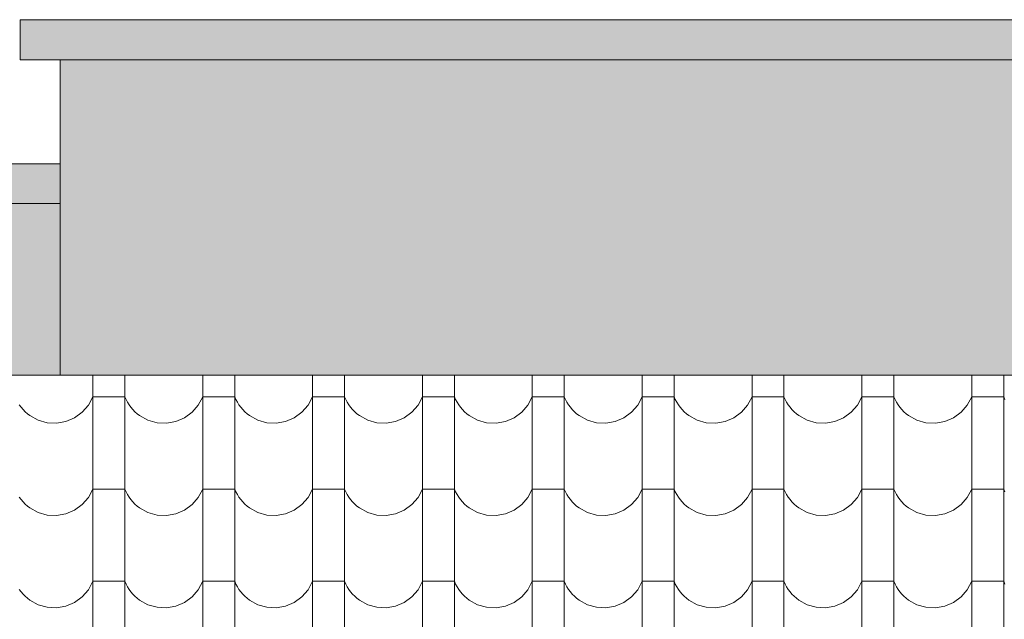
# Model space of a CAD drawing. Extents: x -547885 to -186295, y -25370 to 156194.
# Tile 247 of 256: x -360824 to -359345, y -17423 to -16524. Entities that reach past the tile are written whole.
import ezdxf

# ---------------------------------------------------------------- set-up
doc = ezdxf.new("R2010")
doc.units = 0
doc.header["$MEASUREMENT"] = 0
doc.linetypes.add('Dashed', pattern=[564.444447, 282.222223, -282.222223])
for name, color, linetype, lineweight, true_color in [('arch wypelnienia_Nr_Pióra__102', 7, 'Continuous', 9, 0xb4b4b4), ('arch wypelnienia_Nr_Pióra__119', 7, 'Continuous', 13, 0xd9d1d0), ('arch wypelnienia_Nr_Pióra__2', 7, 'Continuous', 13, 0x7f7f7f)]:
    doc.layers.add(name, color=color, linetype=linetype, lineweight=lineweight, true_color=true_color)
for name, color, linetype, lineweight in [('INWENT DACH_Nr_Pióra__21', 7, 'Continuous', 9), ('INWENT KONST. DREWNIANA_Nr_Pióra__21', 7, 'Continuous', 9), ('INWENT.ŚCIANY_Nr_Pióra__5', 7, 'Continuous', 13)]:
    doc.layers.add(name, color=color, linetype=linetype, lineweight=lineweight)

# ---------------------------------------------------------------- blocks, each defined once
blk = doc.blocks.new('*X1053')
at = {"layer": 'arch wypelnienia_Nr_Pióra__102', "linetype": 'Continuous'}
for p, q in [((-360714, -17056.9), (-360714, -17174)), ((-360666, -17056.9), (-360666, -17174)), ((-360549, -17056.9), (-360549, -17174)), ((-360501, -17056.9), (-360501, -17174)), ((-360384, -17056.9), (-360384, -17174)), ((-360336, -17056.9), (-360336, -17174)), ((-360219, -17056.9), (-360219, -17174)), ((-360171, -17056.9), (-360171, -17174)), ((-360054, -17056.9), (-360054, -17174)), ((-360006, -17056.9), (-360006, -17174)), ((-359889, -17056.9), (-359889, -17174)), ((-359841, -17056.9), (-359841, -17174)), ((-359724, -17056.9), (-359724, -17174)), ((-359676, -17056.9), (-359676, -17174)), ((-359559, -17056.9), (-359559, -17174)), ((-359511, -17056.9), (-359511, -17174)), ((-359394, -17056.9), (-359394, -17174)), ((-359346, -17056.9), (-359346, -17174)), ((-360720.7, -17102.1), (-360714, -17089.5)), ((-360690, -17089.5), (-360714, -17089.5)), ((-360666, -17089.5), (-360690, -17089.5)), ((-360666, -17089.5), (-360664.2, -17093.7)), ((-360664.2, -17093.7), (-360662, -17097.7)), ((-360555.7, -17102.1), (-360549, -17089.5)), ((-360525, -17089.5), (-360549, -17089.5)), ((-360501, -17089.5), (-360525, -17089.5)), ((-360501, -17089.5), (-360499.2, -17093.7)), ((-360499.2, -17093.7), (-360497, -17097.7)), ((-360390.7, -17102.1), (-360384, -17089.5)), ((-360360, -17089.5), (-360384, -17089.5)), ((-360336, -17089.5), (-360360, -17089.5)), ((-360336, -17089.5), (-360334.2, -17093.7)), ((-360334.2, -17093.7), (-360332, -17097.7)), ((-360225.7, -17102.1), (-360219, -17089.5)), ((-360195, -17089.5), (-360219, -17089.5)), ((-360171, -17089.5), (-360195, -17089.5)), ((-360171, -17089.5), (-360169.2, -17093.7)), ((-360169.2, -17093.7), (-360167, -17097.7)), ((-360060.7, -17102.1), (-360054, -17089.5)), ((-360030, -17089.5), (-360054, -17089.5)), ((-360006, -17089.5), (-360030, -17089.5)), ((-360006, -17089.5), (-360004.2, -17093.7)), ((-360004.2, -17093.7), (-360002, -17097.7)), ((-359895.7, -17102.1), (-359889, -17089.5)), ((-359865, -17089.5), (-359889, -17089.5)), ((-359841, -17089.5), (-359865, -17089.5)), ((-359841, -17089.5), (-359839.2, -17093.7)), ((-359839.2, -17093.7), (-359837, -17097.7)), ((-359730.7, -17102.1), (-359724, -17089.5)), ((-359700, -17089.5), (-359724, -17089.5)), ((-359676, -17089.5), (-359700, -17089.5)), ((-359676, -17089.5), (-359674.2, -17093.7)), ((-359674.2, -17093.7), (-359672, -17097.7)), ((-359565.7, -17102.1), (-359559, -17089.5)), ((-359535, -17089.5), (-359559, -17089.5)), ((-359511, -17089.5), (-359535, -17089.5)), ((-359511, -17089.5), (-359509.2, -17093.7)), ((-359509.2, -17093.7), (-359507, -17097.7)), ((-359400.7, -17102.1), (-359394, -17089.5)), ((-359370, -17089.5), (-359394, -17089.5)), ((-359346, -17089.5), (-359370, -17089.5)), ((-359346, -17089.5), (-359344.2, -17093.7)), ((-360824.6, -17101.6), (-360821.9, -17105.3)), ((-360821.9, -17105.3), (-360819, -17108.8)), ((-360819, -17108.8), (-360815.8, -17112)), ((-360730, -17112.8), (-360720.7, -17102.1)), ((-360662, -17097.7), (-360659.6, -17101.6)), ((-360659.6, -17101.6), (-360656.9, -17105.3)), ((-360656.9, -17105.3), (-360654, -17108.8)), ((-360654, -17108.8), (-360650.8, -17112)), ((-360565, -17112.8), (-360555.7, -17102.1)), ((-360497, -17097.7), (-360494.6, -17101.6)), ((-360494.6, -17101.6), (-360491.9, -17105.3)), ((-360491.9, -17105.3), (-360489, -17108.8)), ((-360489, -17108.8), (-360485.8, -17112)), ((-360400, -17112.8), (-360390.7, -17102.1)), ((-360332, -17097.7), (-360329.6, -17101.6)), ((-360329.6, -17101.6), (-360326.9, -17105.3)), ((-360326.9, -17105.3), (-360324, -17108.8)), ((-360324, -17108.8), (-360320.8, -17112)), ((-360235, -17112.8), (-360225.7, -17102.1)), ((-360167, -17097.7), (-360164.6, -17101.6)), ((-360164.6, -17101.6), (-360161.9, -17105.3)), ((-360161.9, -17105.3), (-360159, -17108.8)), ((-360159, -17108.8), (-360155.8, -17112)), ((-360070, -17112.8), (-360060.7, -17102.1)), ((-360002, -17097.7), (-359999.6, -17101.6)), ((-359999.6, -17101.6), (-359996.9, -17105.3)), ((-359996.9, -17105.3), (-359994, -17108.8)), ((-359994, -17108.8), (-359990.8, -17112)), ((-359905, -17112.8), (-359895.7, -17102.1)), ((-359837, -17097.7), (-359834.6, -17101.6)), ((-359834.6, -17101.6), (-359831.9, -17105.3)), ((-359831.9, -17105.3), (-359829, -17108.8)), ((-359829, -17108.8), (-359825.8, -17112)), ((-359740, -17112.8), (-359730.7, -17102.1)), ((-359672, -17097.7), (-359669.6, -17101.6)), ((-359669.6, -17101.6), (-359666.9, -17105.3)), ((-359666.9, -17105.3), (-359664, -17108.8)), ((-359664, -17108.8), (-359660.8, -17112)), ((-359575, -17112.8), (-359565.7, -17102.1)), ((-359507, -17097.7), (-359504.6, -17101.6)), ((-359504.6, -17101.6), (-359501.9, -17105.3)), ((-359501.9, -17105.3), (-359499, -17108.8)), ((-359499, -17108.8), (-359495.8, -17112)), ((-359410, -17112.8), (-359400.7, -17102.1)), ((-360815.8, -17112), (-360812.4, -17115)), ((-360812.4, -17115), (-360808.8, -17117.8)), ((-360808.8, -17117.8), (-360796.3, -17124.6)), ((-360796.3, -17124.6), (-360782.7, -17128.5)), ((-360754.5, -17126.7), (-360741.5, -17121.1)), ((-360741.5, -17121.1), (-360730, -17112.8)), ((-360650.8, -17112), (-360647.4, -17115)), ((-360647.4, -17115), (-360643.8, -17117.8)), ((-360643.8, -17117.8), (-360631.3, -17124.6)), ((-360631.3, -17124.6), (-360617.7, -17128.5)), ((-360589.5, -17126.7), (-360576.5, -17121.1)), ((-360576.5, -17121.1), (-360565, -17112.8)), ((-360485.8, -17112), (-360482.4, -17115)), ((-360482.4, -17115), (-360478.8, -17117.8)), ((-360478.8, -17117.8), (-360466.3, -17124.6)), ((-360466.3, -17124.6), (-360452.7, -17128.5)), ((-360424.5, -17126.7), (-360411.5, -17121.1)), ((-360411.5, -17121.1), (-360400, -17112.8)), ((-360320.8, -17112), (-360317.4, -17115)), ((-360317.4, -17115), (-360313.8, -17117.8)), ((-360313.8, -17117.8), (-360301.3, -17124.6)), ((-360301.3, -17124.6), (-360287.7, -17128.5)), ((-360259.5, -17126.7), (-360246.5, -17121.1)), ((-360246.5, -17121.1), (-360235, -17112.8)), ((-360155.8, -17112), (-360152.4, -17115)), ((-360152.4, -17115), (-360148.8, -17117.8)), ((-360148.8, -17117.8), (-360136.3, -17124.6)), ((-360136.3, -17124.6), (-360122.7, -17128.5)), ((-360094.5, -17126.7), (-360081.5, -17121.1)), ((-360081.5, -17121.1), (-360070, -17112.8)), ((-359990.8, -17112), (-359987.4, -17115)), ((-359987.4, -17115), (-359983.8, -17117.8)), ((-359983.8, -17117.8), (-359971.3, -17124.6)), ((-359971.3, -17124.6), (-359957.7, -17128.5)), ((-359929.5, -17126.7), (-359916.5, -17121.1)), ((-359916.5, -17121.1), (-359905, -17112.8)), ((-359825.8, -17112), (-359822.4, -17115)), ((-359822.4, -17115), (-359818.8, -17117.8)), ((-359818.8, -17117.8), (-359806.3, -17124.6)), ((-359806.3, -17124.6), (-359792.7, -17128.5)), ((-359764.5, -17126.7), (-359751.5, -17121.1)), ((-359751.5, -17121.1), (-359740, -17112.8)), ((-359660.8, -17112), (-359657.4, -17115)), ((-359657.4, -17115), (-359653.8, -17117.8)), ((-359653.8, -17117.8), (-359641.3, -17124.6)), ((-359641.3, -17124.6), (-359627.7, -17128.5)), ((-359599.5, -17126.7), (-359586.5, -17121.1)), ((-359586.5, -17121.1), (-359575, -17112.8)), ((-359495.8, -17112), (-359492.4, -17115)), ((-359492.4, -17115), (-359488.8, -17117.8)), ((-359488.8, -17117.8), (-359476.3, -17124.6)), ((-359476.3, -17124.6), (-359462.7, -17128.5)), ((-359434.5, -17126.7), (-359421.5, -17121.1)), ((-359421.5, -17121.1), (-359410, -17112.8)), ((-360782.7, -17128.5), (-360768.5, -17129.2)), ((-360768.5, -17129.2), (-360754.5, -17126.7)), ((-360617.7, -17128.5), (-360603.5, -17129.2)), ((-360603.5, -17129.2), (-360589.5, -17126.7)), ((-360452.7, -17128.5), (-360438.5, -17129.2)), ((-360438.5, -17129.2), (-360424.5, -17126.7)), ((-360287.7, -17128.5), (-360273.5, -17129.2)), ((-360273.5, -17129.2), (-360259.5, -17126.7)), ((-360122.7, -17128.5), (-360108.5, -17129.2)), ((-360108.5, -17129.2), (-360094.5, -17126.7)), ((-359957.7, -17128.5), (-359943.5, -17129.2)), ((-359943.5, -17129.2), (-359929.5, -17126.7)), ((-359792.7, -17128.5), (-359778.5, -17129.2)), ((-359778.5, -17129.2), (-359764.5, -17126.7)), ((-359627.7, -17128.5), (-359613.5, -17129.2)), ((-359613.5, -17129.2), (-359599.5, -17126.7)), ((-359462.7, -17128.5), (-359448.5, -17129.2)), ((-359448.5, -17129.2), (-359434.5, -17126.7)), ((-360714, -17174), (-360714, -17312.5)), ((-360666, -17174), (-360666, -17312.5)), ((-360549, -17174), (-360549, -17312.5)), ((-360501, -17174), (-360501, -17312.5)), ((-360384, -17174), (-360384, -17312.5)), ((-360336, -17174), (-360336, -17312.5)), ((-360219, -17174), (-360219, -17312.5)), ((-360171, -17174), (-360171, -17312.5)), ((-360054, -17174), (-360054, -17312.5)), ((-360006, -17174), (-360006, -17312.5)), ((-359889, -17174), (-359889, -17312.5)), ((-359841, -17174), (-359841, -17312.5)), ((-359724, -17174), (-359724, -17312.5)), ((-359676, -17174), (-359676, -17312.5)), ((-359559, -17174), (-359559, -17312.5)), ((-359511, -17174), (-359511, -17312.5)), ((-359394, -17174), (-359394, -17312.5)), ((-359346, -17174), (-359346, -17312.5)), ((-360720.7, -17240.6), (-360714, -17228)), ((-360690, -17228), (-360714, -17228)), ((-360666, -17228), (-360690, -17228)), ((-360666, -17228), (-360664.2, -17232.2)), ((-360555.7, -17240.6), (-360549, -17228)), ((-360525, -17228), (-360549, -17228)), ((-360501, -17228), (-360525, -17228)), ((-360501, -17228), (-360499.2, -17232.2)), ((-360390.7, -17240.6), (-360384, -17228)), ((-360360, -17228), (-360384, -17228)), ((-360336, -17228), (-360360, -17228)), ((-360336, -17228), (-360334.2, -17232.2)), ((-360225.7, -17240.6), (-360219, -17228)), ((-360195, -17228), (-360219, -17228)), ((-360171, -17228), (-360195, -17228)), ((-360171, -17228), (-360169.2, -17232.2)), ((-360060.7, -17240.6), (-360054, -17228)), ((-360030, -17228), (-360054, -17228)), ((-360006, -17228), (-360030, -17228)), ((-360006, -17228), (-360004.2, -17232.2)), ((-359895.7, -17240.6), (-359889, -17228)), ((-359865, -17228), (-359889, -17228)), ((-359841, -17228), (-359865, -17228)), ((-359841, -17228), (-359839.2, -17232.2)), ((-359730.7, -17240.6), (-359724, -17228)), ((-359700, -17228), (-359724, -17228)), ((-359676, -17228), (-359700, -17228)), ((-359676, -17228), (-359674.2, -17232.2)), ((-359565.7, -17240.6), (-359559, -17228)), ((-359535, -17228), (-359559, -17228)), ((-359511, -17228), (-359535, -17228)), ((-359511, -17228), (-359509.2, -17232.2)), ((-359400.7, -17240.6), (-359394, -17228)), ((-359370, -17228), (-359394, -17228)), ((-359346, -17228), (-359370, -17228)), ((-359346, -17228), (-359344.2, -17232.2)), ((-360824.6, -17240.1), (-360821.9, -17243.8)), ((-360821.9, -17243.8), (-360819, -17247.3)), ((-360730, -17251.3), (-360720.7, -17240.6)), ((-360664.2, -17232.2), (-360662, -17236.2)), ((-360662, -17236.2), (-360659.6, -17240.1)), ((-360659.6, -17240.1), (-360656.9, -17243.8)), ((-360656.9, -17243.8), (-360654, -17247.3)), ((-360565, -17251.3), (-360555.7, -17240.6)), ((-360499.2, -17232.2), (-360497, -17236.2)), ((-360497, -17236.2), (-360494.6, -17240.1)), ((-360494.6, -17240.1), (-360491.9, -17243.8)), ((-360491.9, -17243.8), (-360489, -17247.3)), ((-360400, -17251.3), (-360390.7, -17240.6)), ((-360334.2, -17232.2), (-360332, -17236.2)), ((-360332, -17236.2), (-360329.6, -17240.1)), ((-360329.6, -17240.1), (-360326.9, -17243.8)), ((-360326.9, -17243.8), (-360324, -17247.3)), ((-360235, -17251.3), (-360225.7, -17240.6)), ((-360169.2, -17232.2), (-360167, -17236.2)), ((-360167, -17236.2), (-360164.6, -17240.1)), ((-360164.6, -17240.1), (-360161.9, -17243.8)), ((-360161.9, -17243.8), (-360159, -17247.3)), ((-360070, -17251.3), (-360060.7, -17240.6)), ((-360004.2, -17232.2), (-360002, -17236.2)), ((-360002, -17236.2), (-359999.6, -17240.1)), ((-359999.6, -17240.1), (-359996.9, -17243.8)), ((-359996.9, -17243.8), (-359994, -17247.3)), ((-359905, -17251.3), (-359895.7, -17240.6)), ((-359839.2, -17232.2), (-359837, -17236.2)), ((-359837, -17236.2), (-359834.6, -17240.1)), ((-359834.6, -17240.1), (-359831.9, -17243.8)), ((-359831.9, -17243.8), (-359829, -17247.3)), ((-359740, -17251.3), (-359730.7, -17240.6)), ((-359674.2, -17232.2), (-359672, -17236.2)), ((-359672, -17236.2), (-359669.6, -17240.1)), ((-359669.6, -17240.1), (-359666.9, -17243.8)), ((-359666.9, -17243.8), (-359664, -17247.3)), ((-359575, -17251.3), (-359565.7, -17240.6)), ((-359509.2, -17232.2), (-359507, -17236.2)), ((-359507, -17236.2), (-359504.6, -17240.1)), ((-359504.6, -17240.1), (-359501.9, -17243.8)), ((-359501.9, -17243.8), (-359499, -17247.3)), ((-359410, -17251.3), (-359400.7, -17240.6)), ((-360819, -17247.3), (-360815.8, -17250.5)), ((-360815.8, -17250.5), (-360812.4, -17253.5)), ((-360812.4, -17253.5), (-360808.8, -17256.3)), ((-360808.8, -17256.3), (-360796.3, -17263.1)), ((-360741.5, -17259.6), (-360730, -17251.3)), ((-360654, -17247.3), (-360650.8, -17250.5)), ((-360650.8, -17250.5), (-360647.4, -17253.5)), ((-360647.4, -17253.5), (-360643.8, -17256.3)), ((-360643.8, -17256.3), (-360631.3, -17263.1)), ((-360576.5, -17259.6), (-360565, -17251.3)), ((-360489, -17247.3), (-360485.8, -17250.5)), ((-360485.8, -17250.5), (-360482.4, -17253.5)), ((-360482.4, -17253.5), (-360478.8, -17256.3)), ((-360478.8, -17256.3), (-360466.3, -17263.1)), ((-360411.5, -17259.6), (-360400, -17251.3)), ((-360324, -17247.3), (-360320.8, -17250.5)), ((-360320.8, -17250.5), (-360317.4, -17253.5)), ((-360317.4, -17253.5), (-360313.8, -17256.3)), ((-360313.8, -17256.3), (-360301.3, -17263.1)), ((-360246.5, -17259.6), (-360235, -17251.3)), ((-360159, -17247.3), (-360155.8, -17250.5)), ((-360155.8, -17250.5), (-360152.4, -17253.5)), ((-360152.4, -17253.5), (-360148.8, -17256.3)), ((-360148.8, -17256.3), (-360136.3, -17263.1)), ((-360081.5, -17259.6), (-360070, -17251.3)), ((-359994, -17247.3), (-359990.8, -17250.5)), ((-359990.8, -17250.5), (-359987.4, -17253.5)), ((-359987.4, -17253.5), (-359983.8, -17256.3)), ((-359983.8, -17256.3), (-359971.3, -17263.1)), ((-359916.5, -17259.6), (-359905, -17251.3)), ((-359829, -17247.3), (-359825.8, -17250.5)), ((-359825.8, -17250.5), (-359822.4, -17253.5)), ((-359822.4, -17253.5), (-359818.8, -17256.3)), ((-359818.8, -17256.3), (-359806.3, -17263.1)), ((-359751.5, -17259.6), (-359740, -17251.3)), ((-359664, -17247.3), (-359660.8, -17250.5)), ((-359660.8, -17250.5), (-359657.4, -17253.5)), ((-359657.4, -17253.5), (-359653.8, -17256.3)), ((-359653.8, -17256.3), (-359641.3, -17263.1)), ((-359586.5, -17259.6), (-359575, -17251.3)), ((-359499, -17247.3), (-359495.8, -17250.5)), ((-359495.8, -17250.5), (-359492.4, -17253.5)), ((-359492.4, -17253.5), (-359488.8, -17256.3)), ((-359488.8, -17256.3), (-359476.3, -17263.1)), ((-359421.5, -17259.6), (-359410, -17251.3)), ((-360796.3, -17263.1), (-360782.7, -17267)), ((-360782.7, -17267), (-360768.5, -17267.7)), ((-360768.5, -17267.7), (-360754.5, -17265.2)), ((-360754.5, -17265.2), (-360741.5, -17259.6)), ((-360631.3, -17263.1), (-360617.7, -17267)), ((-360617.7, -17267), (-360603.5, -17267.7)), ((-360603.5, -17267.7), (-360589.5, -17265.2)), ((-360589.5, -17265.2), (-360576.5, -17259.6)), ((-360466.3, -17263.1), (-360452.7, -17267)), ((-360452.7, -17267), (-360438.5, -17267.7)), ((-360438.5, -17267.7), (-360424.5, -17265.2)), ((-360424.5, -17265.2), (-360411.5, -17259.6)), ((-360301.3, -17263.1), (-360287.7, -17267)), ((-360287.7, -17267), (-360273.5, -17267.7)), ((-360273.5, -17267.7), (-360259.5, -17265.2)), ((-360259.5, -17265.2), (-360246.5, -17259.6)), ((-360136.3, -17263.1), (-360122.7, -17267)), ((-360122.7, -17267), (-360108.5, -17267.7)), ((-360108.5, -17267.7), (-360094.5, -17265.2)), ((-360094.5, -17265.2), (-360081.5, -17259.6)), ((-359971.3, -17263.1), (-359957.7, -17267)), ((-359957.7, -17267), (-359943.5, -17267.7)), ((-359943.5, -17267.7), (-359929.5, -17265.2)), ((-359929.5, -17265.2), (-359916.5, -17259.6)), ((-359806.3, -17263.1), (-359792.7, -17267)), ((-359792.7, -17267), (-359778.5, -17267.7)), ((-359778.5, -17267.7), (-359764.5, -17265.2)), ((-359764.5, -17265.2), (-359751.5, -17259.6)), ((-359641.3, -17263.1), (-359627.7, -17267)), ((-359627.7, -17267), (-359613.5, -17267.7)), ((-359613.5, -17267.7), (-359599.5, -17265.2)), ((-359599.5, -17265.2), (-359586.5, -17259.6)), ((-359476.3, -17263.1), (-359462.7, -17267)), ((-359462.7, -17267), (-359448.5, -17267.7)), ((-359448.5, -17267.7), (-359434.5, -17265.2)), ((-359434.5, -17265.2), (-359421.5, -17259.6)), ((-360714, -17312.5), (-360714, -17451)), ((-360666, -17312.5), (-360666, -17451)), ((-360549, -17312.5), (-360549, -17451)), ((-360501, -17312.5), (-360501, -17451)), ((-360384, -17312.5), (-360384, -17451)), ((-360336, -17312.5), (-360336, -17451)), ((-360219, -17312.5), (-360219, -17451)), ((-360171, -17312.5), (-360171, -17451)), ((-360054, -17312.5), (-360054, -17451)), ((-360006, -17312.5), (-360006, -17451)), ((-359889, -17312.5), (-359889, -17451)), ((-359841, -17312.5), (-359841, -17451)), ((-359724, -17312.5), (-359724, -17451)), ((-359676, -17312.5), (-359676, -17451)), ((-359559, -17312.5), (-359559, -17451)), ((-359511, -17312.5), (-359511, -17451)), ((-359394, -17312.5), (-359394, -17451)), ((-359346, -17312.5), (-359346, -17451)), ((-360720.7, -17379.1), (-360714, -17366.5)), ((-360690, -17366.5), (-360714, -17366.5)), ((-360666, -17366.5), (-360690, -17366.5)), ((-360666, -17366.5), (-360664.2, -17370.7)), ((-360664.2, -17370.7), (-360662, -17374.7)), ((-360662, -17374.7), (-360659.6, -17378.6)), ((-360555.7, -17379.1), (-360549, -17366.5)), ((-360525, -17366.5), (-360549, -17366.5)), ((-360501, -17366.5), (-360525, -17366.5)), ((-360501, -17366.5), (-360499.2, -17370.7)), ((-360499.2, -17370.7), (-360497, -17374.7)), ((-360497, -17374.7), (-360494.6, -17378.6)), ((-360390.7, -17379.1), (-360384, -17366.5)), ((-360360, -17366.5), (-360384, -17366.5)), ((-360336, -17366.5), (-360360, -17366.5)), ((-360336, -17366.5), (-360334.2, -17370.7)), ((-360334.2, -17370.7), (-360332, -17374.7)), ((-360332, -17374.7), (-360329.6, -17378.6)), ((-360225.7, -17379.1), (-360219, -17366.5)), ((-360195, -17366.5), (-360219, -17366.5)), ((-360171, -17366.5), (-360195, -17366.5)), ((-360171, -17366.5), (-360169.2, -17370.7)), ((-360169.2, -17370.7), (-360167, -17374.7)), ((-360167, -17374.7), (-360164.6, -17378.6)), ((-360060.7, -17379.1), (-360054, -17366.5)), ((-360030, -17366.5), (-360054, -17366.5)), ((-360006, -17366.5), (-360030, -17366.5)), ((-360006, -17366.5), (-360004.2, -17370.7)), ((-360004.2, -17370.7), (-360002, -17374.7)), ((-360002, -17374.7), (-359999.6, -17378.6)), ((-359895.7, -17379.1), (-359889, -17366.5)), ((-359865, -17366.5), (-359889, -17366.5)), ((-359841, -17366.5), (-359865, -17366.5)), ((-359841, -17366.5), (-359839.2, -17370.7)), ((-359839.2, -17370.7), (-359837, -17374.7)), ((-359837, -17374.7), (-359834.6, -17378.6)), ((-359730.7, -17379.1), (-359724, -17366.5)), ((-359700, -17366.5), (-359724, -17366.5)), ((-359676, -17366.5), (-359700, -17366.5)), ((-359676, -17366.5), (-359674.2, -17370.7)), ((-359674.2, -17370.7), (-359672, -17374.7)), ((-359672, -17374.7), (-359669.6, -17378.6)), ((-359565.7, -17379.1), (-359559, -17366.5)), ((-359535, -17366.5), (-359559, -17366.5)), ((-359511, -17366.5), (-359535, -17366.5)), ((-359511, -17366.5), (-359509.2, -17370.7)), ((-359509.2, -17370.7), (-359507, -17374.7)), ((-359507, -17374.7), (-359504.6, -17378.6)), ((-359400.7, -17379.1), (-359394, -17366.5)), ((-359370, -17366.5), (-359394, -17366.5)), ((-359346, -17366.5), (-359370, -17366.5)), ((-359346, -17366.5), (-359344.2, -17370.7)), ((-360824.6, -17378.6), (-360821.9, -17382.3)), ((-360821.9, -17382.3), (-360819, -17385.8)), ((-360819, -17385.8), (-360815.8, -17389)), ((-360815.8, -17389), (-360812.4, -17392)), ((-360741.5, -17398.1), (-360730, -17389.8)), ((-360730, -17389.8), (-360720.7, -17379.1)), ((-360659.6, -17378.6), (-360656.9, -17382.3)), ((-360656.9, -17382.3), (-360654, -17385.8)), ((-360654, -17385.8), (-360650.8, -17389)), ((-360650.8, -17389), (-360647.4, -17392)), ((-360576.5, -17398.1), (-360565, -17389.8)), ((-360565, -17389.8), (-360555.7, -17379.1)), ((-360494.6, -17378.6), (-360491.9, -17382.3)), ((-360491.9, -17382.3), (-360489, -17385.8)), ((-360489, -17385.8), (-360485.8, -17389)), ((-360485.8, -17389), (-360482.4, -17392)), ((-360411.5, -17398.1), (-360400, -17389.8)), ((-360400, -17389.8), (-360390.7, -17379.1)), ((-360329.6, -17378.6), (-360326.9, -17382.3)), ((-360326.9, -17382.3), (-360324, -17385.8)), ((-360324, -17385.8), (-360320.8, -17389)), ((-360320.8, -17389), (-360317.4, -17392)), ((-360246.5, -17398.1), (-360235, -17389.8)), ((-360235, -17389.8), (-360225.7, -17379.1)), ((-360164.6, -17378.6), (-360161.9, -17382.3)), ((-360161.9, -17382.3), (-360159, -17385.8)), ((-360159, -17385.8), (-360155.8, -17389)), ((-360155.8, -17389), (-360152.4, -17392)), ((-360081.5, -17398.1), (-360070, -17389.8)), ((-360070, -17389.8), (-360060.7, -17379.1)), ((-359999.6, -17378.6), (-359996.9, -17382.3)), ((-359996.9, -17382.3), (-359994, -17385.8)), ((-359994, -17385.8), (-359990.8, -17389)), ((-359990.8, -17389), (-359987.4, -17392)), ((-359916.5, -17398.1), (-359905, -17389.8)), ((-359905, -17389.8), (-359895.7, -17379.1)), ((-359834.6, -17378.6), (-359831.9, -17382.3)), ((-359831.9, -17382.3), (-359829, -17385.8)), ((-359829, -17385.8), (-359825.8, -17389)), ((-359825.8, -17389), (-359822.4, -17392)), ((-359751.5, -17398.1), (-359740, -17389.8)), ((-359740, -17389.8), (-359730.7, -17379.1)), ((-359669.6, -17378.6), (-359666.9, -17382.3)), ((-359666.9, -17382.3), (-359664, -17385.8)), ((-359664, -17385.8), (-359660.8, -17389)), ((-359660.8, -17389), (-359657.4, -17392)), ((-359586.5, -17398.1), (-359575, -17389.8)), ((-359575, -17389.8), (-359565.7, -17379.1)), ((-359504.6, -17378.6), (-359501.9, -17382.3)), ((-359501.9, -17382.3), (-359499, -17385.8)), ((-359499, -17385.8), (-359495.8, -17389)), ((-359495.8, -17389), (-359492.4, -17392)), ((-359421.5, -17398.1), (-359410, -17389.8)), ((-359410, -17389.8), (-359400.7, -17379.1)), ((-360812.4, -17392), (-360808.8, -17394.8)), ((-360808.8, -17394.8), (-360796.3, -17401.6)), ((-360796.3, -17401.6), (-360782.7, -17405.5)), ((-360782.7, -17405.5), (-360768.5, -17406.2)), ((-360768.5, -17406.2), (-360754.5, -17403.7)), ((-360754.5, -17403.7), (-360741.5, -17398.1)), ((-360647.4, -17392), (-360643.8, -17394.8)), ((-360643.8, -17394.8), (-360631.3, -17401.6)), ((-360631.3, -17401.6), (-360617.7, -17405.5)), ((-360617.7, -17405.5), (-360603.5, -17406.2)), ((-360603.5, -17406.2), (-360589.5, -17403.7)), ((-360589.5, -17403.7), (-360576.5, -17398.1)), ((-360482.4, -17392), (-360478.8, -17394.8)), ((-360478.8, -17394.8), (-360466.3, -17401.6)), ((-360466.3, -17401.6), (-360452.7, -17405.5)), ((-360452.7, -17405.5), (-360438.5, -17406.2)), ((-360438.5, -17406.2), (-360424.5, -17403.7)), ((-360424.5, -17403.7), (-360411.5, -17398.1)), ((-360317.4, -17392), (-360313.8, -17394.8)), ((-360313.8, -17394.8), (-360301.3, -17401.6)), ((-360301.3, -17401.6), (-360287.7, -17405.5)), ((-360287.7, -17405.5), (-360273.5, -17406.2)), ((-360273.5, -17406.2), (-360259.5, -17403.7)), ((-360259.5, -17403.7), (-360246.5, -17398.1)), ((-360152.4, -17392), (-360148.8, -17394.8)), ((-360148.8, -17394.8), (-360136.3, -17401.6)), ((-360136.3, -17401.6), (-360122.7, -17405.5)), ((-360122.7, -17405.5), (-360108.5, -17406.2)), ((-360108.5, -17406.2), (-360094.5, -17403.7)), ((-360094.5, -17403.7), (-360081.5, -17398.1)), ((-359987.4, -17392), (-359983.8, -17394.8)), ((-359983.8, -17394.8), (-359971.3, -17401.6)), ((-359971.3, -17401.6), (-359957.7, -17405.5)), ((-359957.7, -17405.5), (-359943.5, -17406.2)), ((-359943.5, -17406.2), (-359929.5, -17403.7)), ((-359929.5, -17403.7), (-359916.5, -17398.1)), ((-359822.4, -17392), (-359818.8, -17394.8)), ((-359818.8, -17394.8), (-359806.3, -17401.6)), ((-359806.3, -17401.6), (-359792.7, -17405.5)), ((-359792.7, -17405.5), (-359778.5, -17406.2)), ((-359778.5, -17406.2), (-359764.5, -17403.7)), ((-359764.5, -17403.7), (-359751.5, -17398.1)), ((-359657.4, -17392), (-359653.8, -17394.8)), ((-359653.8, -17394.8), (-359641.3, -17401.6)), ((-359641.3, -17401.6), (-359627.7, -17405.5)), ((-359627.7, -17405.5), (-359613.5, -17406.2)), ((-359613.5, -17406.2), (-359599.5, -17403.7)), ((-359599.5, -17403.7), (-359586.5, -17398.1)), ((-359492.4, -17392), (-359488.8, -17394.8)), ((-359488.8, -17394.8), (-359476.3, -17401.6)), ((-359476.3, -17401.6), (-359462.7, -17405.5)), ((-359462.7, -17405.5), (-359448.5, -17406.2)), ((-359448.5, -17406.2), (-359434.5, -17403.7)), ((-359434.5, -17403.7), (-359421.5, -17398.1))]:
    blk.add_line(p, q, dxfattribs=at)
blk = doc.blocks.new('Wypełnienie_1')
at = {"layer": 'arch wypelnienia_Nr_Pióra__102', "linetype": 'Dashed'}
blk.add_blockref('*X1053', (0, 0), dxfattribs=at)

msp = doc.modelspace()

# ---------------------------------------------------------------- hatches: boundary and pattern name
at = {"layer": 'arch wypelnienia_Nr_Pióra__119', "linetype": 'Continuous', "lineweight": 0, "true_color": 0x363434}
msp.add_hatch(color=250, dxfattribs=at).paths.add_polyline_path([(-358213.3, -17056.9), (-358213.3, -16583.5), (-360763.3, -16583.5), (-360763.3, -17056.9)], flags=0)
at = {"layer": 'arch wypelnienia_Nr_Pióra__2', "linetype": 'Continuous'}
for points in [[(-360823.3, -16523.5), (-360823.3, -16583.5), (-358213.3, -16583.5), (-358213.3, -17056.9), (-356843.3, -17056.9), (-356843.3, -16583.5), (-351903.3, -16583.5), (-351903.3, -16523.5)], [(-363723.3, -16799.6), (-363663.3, -16799.6), (-363663.3, -17056.9), (-360763.3, -17056.9), (-360763.3, -16799.6), (-360763.3, -16739.6), (-363723.3, -16739.6)]]:
    msp.add_hatch(color=256, dxfattribs=at).paths.add_polyline_path(points, flags=0)

# ---------------------------------------------------------------- linework, layer by layer
at = {"layer": 'INWENT DACH_Nr_Pióra__21', "linetype": 'Continuous'}
for p, q in [((-360823.3, -16583.5), (-360823.3, -16523.5)), ((-360823.3, -16523.5), (-351903.3, -16523.5)), ((-360823.3, -16583.5), (-351903.3, -16583.5)), ((-363723.3, -16739.6), (-360763.3, -16739.6)), ((-363723.3, -16799.6), (-360763.3, -16799.6))]:
    msp.add_line(p, q, dxfattribs=at)
at = {"layer": 'INWENT KONST. DREWNIANA_Nr_Pióra__21', "linetype": 'Continuous'}
msp.add_line((-366883.3, -17056.9), (-351903.3, -17056.9), dxfattribs=at)
at = {"layer": 'INWENT.ŚCIANY_Nr_Pióra__5', "linetype": 'Continuous'}
msp.add_line((-360763.3, -16583.5), (-360763.3, -17056.9), dxfattribs=at)

# ---------------------------------------------------------------- block references
at = {"layer": 'arch wypelnienia_Nr_Pióra__102', "linetype": 'Dashed'}
msp.add_blockref('Wypełnienie_1', (0, 0), dxfattribs=at)

doc.saveas('drawing.dxf')
